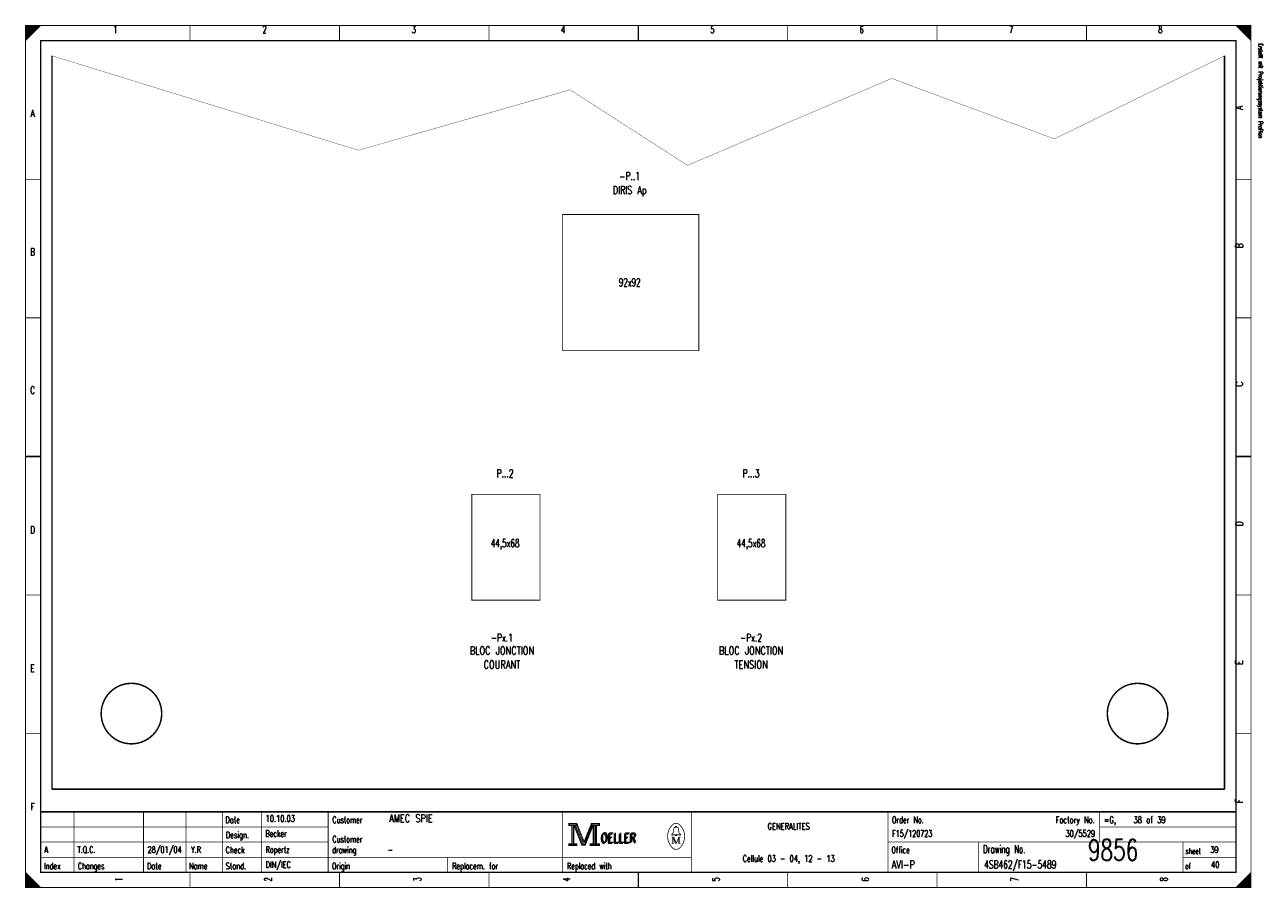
# Model space of a CAD drawing. Extents: x 0 to 409, y 0 to 285.
import ezdxf
from ezdxf.enums import TextEntityAlignment as Align

# ---------------------------------------------------------------- set-up
doc = ezdxf.new("R2010")
doc.units = 0
doc.header["$MEASUREMENT"] = 0
doc.layers.get('0').update_dxf_attribs({"color": 9, "linetype": 'CONTINUOUS'})
doc.styles.get("Standard").update_dxf_attribs({"font": 'TXT', "bigfont": 'TXT'})

msp = doc.modelspace()

# ---------------------------------------------------------------- linework, layer by layer
at = {"color": 0, "flags": 128}
for points, const_width in [([(0, 142.5), (0, 285), (405, 285), (405, 0), (0, 0), (0, 142.5)], 0.25), ([(0, 285), (5, 285), (0, 280), (0, 285)], 0.25), ([(0.25, 285), (0.25, 280.25), (0.5, 280.5), (0.5, 285), (0.75, 285), (0.75, 280.75), (1, 281), (1, 285), (1.25, 285), (1.25, 281.25), (1.5, 281.5), (1.5, 285), (1.75, 285), (1.75, 281.75), (2, 282)], 0.25), ([(2, 282), (2, 285), (2.25, 285), (2.25, 282.25), (2.5, 282.5), (2.5, 285), (2.75, 285), (2.75, 282.75), (3, 283), (3, 285), (3.25, 285), (3.25, 283.25), (3.5, 283.5), (3.5, 285), (3.75, 285)], 0.25), ([(3.75, 285), (3.75, 283.75), (4, 284), (4, 285), (4.25, 285), (4.25, 284.25), (4.5, 284.5), (4.5, 285), (4.75, 285), (4.75, 284.75)], 0.25), ([(400, 285), (405, 280), (404.75, 280.25), (404.75, 285), (404.5, 285), (404.5, 280.5), (404.25, 280.75), (404.25, 285), (404, 285), (404, 281), (403.75, 281.25), (403.75, 285), (403.5, 285), (403.5, 281.5), (403.25, 281.75)], 0.25), ([(401.5, 283.5), (401.5, 285), (401.25, 285), (401.25, 283.75), (401, 284), (401, 285), (400.75, 285), (400.75, 284.25), (400.5, 284.5), (400.5, 285), (400.25, 285), (400.25, 284.75)], 0.25), ([(403.25, 281.75), (403.25, 285), (403, 285), (403, 282), (402.75, 282.25), (402.75, 285), (402.5, 285), (402.5, 282.5), (402.25, 282.75), (402.25, 285), (402, 285), (402, 283), (401.75, 283.25), (401.75, 285), (401.5, 285)], 0.25), ([(8.75, 275), (110, 243.75), (180, 263.75), (218.75, 238.75), (286.25, 267.5), (340, 247.5), (396.25, 275)], 0.1), ([(179.5, 21.2), (179.5, 20.5), (180.5, 20.5), (180.5, 14.5), (179.5, 14.5), (179.5, 13.8), (182.2, 13.8), (182.2, 14.5), (181.2, 14.5), (181.2, 20.5), (182.2, 20.5), (182.2, 21.2), (179.5, 21.2)], 0.25), ([(180.7, 20.7), (180.7, 14.3), (181, 14.3), (181, 20.7)], 0.25), ([(181.2, 20.5), (183.9, 13.8), (184.9, 13.8), (187.6, 20.5)], 0.25), ([(181.8, 20.5), (184.2, 14.6), (184.6, 14.6)], 0.25), ([(182.2, 21.2), (184.6, 15.2), (187, 21.2)], 0.25), ([(182.2, 20.5), (184.4, 14.9), (184.7, 14.9)], 0.25), ([(184.6, 14.2), (184.9, 14.2), (187.4, 20.5)], 0.25), ([(184.6, 14.6), (184.8, 14.6), (187.2, 20.5)], 0.25), ([(187.6, 20.5), (187.6, 14.5), (186.6, 14.5), (186.6, 13.8), (187.1, 13.8)], 0.25), ([(187, 21.2), (187, 20.5), (188, 20.5), (188, 14.5), (187, 14.5), (187, 13.8), (189.7, 13.8), (189.7, 14.5), (188.7, 14.5), (188.7, 20.5), (189.7, 20.5), (189.7, 21.2), (187, 21.2)], 0.25), ([(187.8, 20.7), (187.8, 14.3), (188.3, 14.3), (188.3, 20.7), (188.5, 20.7), (188.5, 14.3)], 0.25), ([(214.8, 17.4), (213.5, 17.4), (213.5, 17.6), (214, 18), (214.3, 19.6)], 0.25), ([(213.9, 16.7), (213.9, 14.6), (213.5, 14.6)], 0.25), ([(213.9, 16.7), (214.8, 14.6), (215.1, 14.6)], 0.25), ([(214.8, 19.9), (214.8, 20.2), (215.2, 20.2), (215.2, 19.9)], 0.25), ([(215.2, 17.4), (216.5, 17.4), (216.5, 17.6), (216, 18), (215.7, 19.6)], 0.25), ([(0, 5), (0, 0), (5, 0), (0, 5), (0.25, 4.75), (0.25, 0), (0.5, 0), (0.5, 4.5), (0.75, 4.25), (0.75, 0), (1, 0), (1, 4), (1.25, 3.75), (1.25, 0), (1.5, 0)], 0.25), ([(404.75, 4.75), (404.75, 0), (404.5, 0), (404.5, 4.5), (404.25, 4.25), (404.25, 0), (404, 0), (404, 4), (403.75, 3.75), (403.75, 0), (403.5, 0), (403.5, 3.5), (403.25, 3.25), (403.25, 0), (403, 0)], 0.25), ([(1.5, 0), (1.5, 3.5), (1.75, 3.25), (1.75, 0), (2, 0), (2, 3), (2.25, 2.75), (2.25, 0), (2.5, 0), (2.5, 2.5), (2.75, 2.25), (2.75, 0), (3, 0), (3, 2), (3.25, 1.75)], 0.25), ([(3.25, 1.75), (3.25, 0), (3.5, 0), (3.5, 1.5), (3.75, 1.25), (3.75, 0), (4, 0), (4, 1), (4.25, 0.75), (4.25, 0), (4.5, 0), (4.5, 0.5), (4.75, 0.25)], 0.25), ([(401.25, 1.25), (401.25, 0), (401, 0), (401, 1), (400.75, 0.75), (400.75, 0), (400.5, 0), (400.5, 0.5), (400.25, 0.25), (400.25, 0)], 0.25), ([(403, 0), (403, 3), (402.75, 2.75), (402.75, 0), (402.5, 0), (402.5, 2.5), (402.25, 2.25), (402.25, 0), (402, 0), (402, 2), (401.75, 1.75), (401.75, 0), (401.5, 0), (401.5, 1.5), (401.25, 1.25)], 0.25)]:
    msp.add_lwpolyline(points, dxfattribs=dict(at, const_width=const_width))
for points, const_width in [([(0, 285), (405, 285), (405, 0), (0, 0)], 0.25), ([(5, 280), (400, 280), (400, 5), (5, 5)], 0.5), ([(5, 280), (400, 280), (400, 5), (5, 5)], 0.25), ([(177.5, 222.5), (222.5, 222.5), (222.5, 177.5), (177.5, 177.5)], 0.25), ([(147.5, 95), (170, 95), (170, 130), (147.5, 130)], 0.25), ([(228.75, 95), (251.25, 95), (251.25, 130), (228.75, 130)], 0.25), ([(179.7, 21), (182, 21), (182, 20.7), (179.7, 20.7)], 0.25), ([(187.2, 21), (189.5, 21), (189.5, 20.7), (187.2, 20.7)], 0.25), ([(214.8, 17.4), (215.2, 17.4), (215.2, 17.1), (214.8, 17.1)], 0.25), ([(179.7, 14.3), (182, 14.3), (182, 14), (179.7, 14)], 0.25), ([(186.8, 14.3), (189.5, 14.3), (189.5, 14), (186.8, 14)], 0.25)]:
    msp.add_lwpolyline(points, close=True, dxfattribs=dict(at, const_width=const_width))
at = {"color": 0}
for points, const_width in [([(54.375, 285), (54.375, 280)], 0.25), ([(103.75, 285), (103.75, 280)], 0.25), ([(153.125, 285), (153.125, 280)], 0.25), ([(202.5, 280), (202.5, 285)], 0.5), ([(202.5, 285), (202.5, 280)], 0.25), ([(251.875, 285), (251.875, 280)], 0.25), ([(301.25, 285), (301.25, 280)], 0.25), ([(350.625, 285), (350.625, 280)], 0.25), ([(8.75, 275), (8.75, 32.5)], 0.5), ([(396.25, 275), (396.25, 32.5)], 0.5), ([(0, 234.167), (5, 234.167)], 0.25), ([(405, 234.167), (400, 234.167)], 0.25), ([(0, 188.334), (5, 188.334)], 0.25), ([(405, 188.334), (400, 188.334)], 0.25), ([(5, 142.5), (0, 142.5)], 0.5), ([(0, 142.5), (5, 142.5)], 0.25), ([(400, 142.5), (405, 142.5)], 0.5), ([(405, 142.5), (400, 142.5)], 0.25), ([(0, 96.667), (5, 96.667)], 0.25), ([(405, 96.667), (400, 96.667)], 0.25), ([(0, 50.834), (5, 50.834)], 0.25), ([(405, 50.834), (400, 50.834)], 0.25), ([(8.75, 32.5), (396.25, 32.5)], 0.5), ([(400, 25), (5, 25)], 0.5), ([(16, 5), (16, 25)], 0.25), ([(39, 5), (39, 25)], 0.25), ([(53, 5), (53, 25)], 0.25), ([(65, 25), (65, 5)], 0.25), ([(78, 25), (78, 5)], 0.25), ([(100, 25), (100, 5)], 0.25), ([(177.5, 25), (177.5, 5)], 0.25), ([(220, 25), (220, 5)], 0.25), ([(285, 25), (285, 5)], 0.25), ([(355, 25), (355, 15)], 0.25), ([(181.5, 20.5), (184, 14.2)], 0.25), ([(184.7, 14.9), (187, 20.6)], 0.25), ([(5, 20), (100, 20)], 0.25), ([(213.5, 16.7), (214.2, 16.7)], 0.25), ([(214.2, 16.7), (215.1, 14.6)], 0.25), ([(214.6, 19.9), (215.5, 19.9)], 0.25), ([(215.1, 14.6), (215.9, 16.7)], 0.25), ([(215.9, 14.6), (215.9, 16.7)], 0.25), ([(215.9, 16.7), (216.5, 16.7)], 0.25), ([(216.1, 16.7), (216.1, 14.6)], 0.25), ([(355, 20), (400, 20)], 0.25), ([(5, 15), (100, 15)], 0.25), ([(184, 14.2), (184.6, 14.2)], 0.25), ([(213.9, 14.6), (214.3, 14.6)], 0.25), ([(216.5, 14.6), (215.7, 14.6)], 0.25), ([(285, 15), (400, 15)], 0.25), ([(315, 15), (315, 5)], 0.25), ([(382.5, 15), (382.5, 5)], 0.25), ([(5, 10), (220, 10)], 0.25), ([(139.5, 10), (139.5, 5)], 0.25), ([(382.5, 10), (400, 10)], 0.25), ([(54.375, 0), (54.375, 5)], 0.25), ([(103.75, 0), (103.75, 5)], 0.25), ([(153.125, 0), (153.125, 5)], 0.25), ([(202.5, 5), (202.5, 0)], 0.5), ([(202.5, 0), (202.5, 5)], 0.25), ([(251.875, 0), (251.875, 5)], 0.25), ([(301.25, 0), (301.25, 5)], 0.25), ([(350.625, 0), (350.625, 5)], 0.25), ([(405, 5), (400, 0)], 0.25), ([(4.75, 0), (4.75, 0.25)], 0.25)]:
    msp.add_lwpolyline(points, dxfattribs=dict(at, const_width=const_width))
at = {"color": 0, "const_width": 0.5, "flags": 128}
for points in [[(45, 57.5, 1), (25, 57.5, 1)], [(377.5, 57.5, 1), (357.5, 57.5, 1)]]:
    msp.add_lwpolyline(points, format="xyb", close=True, dxfattribs=at)
at = {"color": 0, "const_width": 0.25, "flags": 128}
for points in [[(213.499601, 20.388348, 0.373815), (213.488, 13.425, 0.373815)], [(216.493359, 20.403602, 0.530775), (213.513, 20.413, 0.530775)], [(216.498075, 13.401685, 0.378582), (216.463, 20.438, 0.378582)], [(214.6, 19.9, 0.414214), (214.3, 19.6, 0.414214)], [(215.7, 19.6, 0.414214), (215.4, 19.9, 0.414214)], [(213.502705, 13.401803, 0.532213), (216.488, 13.388, 0.532213)]]:
    msp.add_lwpolyline(points, format="xyb", dxfattribs=at)

# ---------------------------------------------------------------- texts
at = {"color": 0}
for s, height, width, p in [('1', 2.38125, 0.672, (29.654421, 284.858032)), ('2', 2.38125, 0.672, (78.988169, 284.858032)), ('3', 2.38125, 0.672, (128.321918, 284.858032)), ('4', 2.38125, 0.672, (177.655666, 284.858032)), ('5', 2.38125, 0.672, (226.989415, 284.858032)), ('6', 2.38125, 0.672, (276.323163, 284.858032)), ('7', 2.38125, 0.672, (325.656912, 284.858032)), ('8', 2.38125, 0.672, (374.99066, 284.858032)), ('A', 2.38125, 0.76, (2.325654, 257.174346)), ('-P..1', 2.619375, 0.704, (199.660648, 236.518057)), ('DIRIS Ap', 2.619375, 0.732, (199.660648, 231.90411)), ('B', 2.38125, 0.76, (2.325654, 211.389788)), ('92x92', 2.619375, 0.6576, (199.660648, 201.381071)), ('C', 2.38125, 0.76, (2.325654, 165.60523)), ('P...2', 2.619375, 0.704, (158.490037, 138.205479)), ('P...3', 2.619375, 0.704, (239.766501, 138.205479)), ('D', 2.38125, 0.76, (2.325654, 119.465753)), ('44,5x68', 2.619375, 0.665143, (158.490037, 115.135741)), ('44,5x68', 2.619375, 0.665143, (239.766501, 115.135741)), ('-Px.1', 2.619375, 0.6848, (157.42528, 83.902864)), ('-Px.2', 2.619375, 0.6848, (239.766501, 83.902864)), ('BLOC JONCTION', 2.619375, 0.755077, (157.42528, 79.643836)), ('BLOC JONCTION', 2.619375, 0.755077, (239.766501, 79.643836)), ('E', 2.38125, 0.76, (2.325654, 73.681196)), ('COURANT', 2.619375, 0.76, (157.42528, 75.029888)), ('TENSION', 2.619375, 0.76, (239.766501, 75.029888)), ('F', 2.38125, 0.76, (2.325654, 27.896638)), ('GENERALITES', 2.143125, 0.76, (252.188667, 21.295143)), ('Cellule 03 - 04, 12 - 13', 2.143125, 0.666667, (252.188667, 10.647572))]:
    msp.add_text(s, height=height, dxfattribs=dict(at, width=width)).set_placement(p, align=Align.TOP_CENTER)
at = {"color": 0, "width": 0.622634}
msp.add_text('Erstellt mit Projektierungssystem ProPlan', height=1.42875, rotation=270, dxfattribs=at).set_placement((407.023879, 279.056912), align=Align.BOTTOM_LEFT)
at = {"color": 0, "width": 0.76}
for s, p in [('A', (399.909527, 257.174346)), ('B', (399.909527, 211.389788)), ('C', (399.921949, 165.60523)), ('D', (399.921949, 119.465753)), ('E', (399.909527, 73.681196)), ('F', (399.909527, 27.896638))]:
    msp.add_text(s, height=2.38125, rotation=90, dxfattribs=at).set_placement(p, align=Align.TOP_LEFT)
at = {"color": 0}
for s, height, width, p in [('Date', 2.143125, 0.64, (66.054919, 23.424658)), ('Customer', 2.143125, 0.62, (101.403082, 23.424658)), ('Order No.', 2.143125, 0.656889, (286.328331, 23.424658)), ('=G,    38 of 39', 2.143125, 0.681067, (356.408873, 23.424658)), ('Design.', 2.143125, 0.636571, (66.191563, 18.455791)), ('Customer', 2.143125, 0.62, (101.403082, 17.036115)), ('OELLER', 3.095625, 0.76, (189.964259, 17.745953)), ('OELLER', 3.095625, 0.76, (189.964259, 17.745953)), ('OELLER', 3.095625, 0.76, (190.319178, 18.100872)), ('Check', 2.143125, 0.632, (66.11703, 13.486924)), ('drawing', 2.143125, 0.6, (101.328549, 13.486924)), ('Office', 2.143125, 0.626667, (286.154421, 13.486924)), ('Drawing No.', 2.619375, 0.646545, (316.427242, 13.983811)), ('sheet', 1.905, 0.6, (383.377397, 12.990037)), ('Index', 2.143125, 0.632, (6.086021, 8.163138)), ('Changes', 2.143125, 0.622857, (17.262422, 8.163138)), ('Stand.', 2.143125, 0.642667, (66.11703, 8.163138)), ('Origin', 2.143125, 0.626667, (101.266438, 8.163138)), ('Replacem. for', 2.143125, 0.627077, (140.973007, 8.163138)), ('Replaced with', 2.143125, 0.619692, (178.949346, 8.163138)), ('of', 1.905, 0.6, (383.228331, 8.021171)), ('Date', 2.143125, 0.64, (40.145828, 8.163138)), ('Name', 2.143125, 0.64, (54.03736, 8.163138))]:
    msp.add_text(s, height=height, dxfattribs=dict(at, width=width)).set_placement(p, align=Align.TOP_LEFT)
for s, height, width, p in [('10.10.03', 2.143125, 0.678, (79.33599, 21.082192)), ('AMEC SPIE', 2.619375, 0.752889, (120.157005, 20.769863)), ('Becker', 2.143125, 0.626667, (79.273879, 16.113325)), ('F15/120723', 2.143125, 0.6832, (286.390442, 16.113325)), ('A', 2.143125, 0.76, (6.212017, 10.789539)), ('T.Q.C.', 2.143125, 0.728, (17.163045, 10.789539)), ('28/01/04', 2.143125, 0.678, (40.294894, 10.789539)), ('Y.R', 2.143125, 0.738667, (54.665567, 10.789539)), ('Ropertz', 2.143125, 0.622857, (79.323568, 10.789539)), ('-', 2.143125, 0.696, (119.651245, 10.789539)), ('9856', 7, 0.6928, (351.081462, 6.783637)), ('39', 2.143125, 0.672, (391.501494, 10.789539)), ('DIN/IEC', 2.143125, 0.750857, (79.348412, 5.820672)), ('AVI-P', 2.619375, 0.7472, (286.241376, 5.508344)), ('4SB462/F15-5489', 2.619375, 0.6928, (316.787484, 5.508344)), ('40', 2.143125, 0.672, (391.771233, 5.820672))]:
    msp.add_text(s, height=height, dxfattribs=dict(at, width=width)).set_placement(p, align=Align.BOTTOM_LEFT)
at = {"color": 0, "width": 0.646545}
msp.add_text('Factory No.', height=2.143125, dxfattribs=at).set_placement((353.349471, 23.424658), align=Align.TOP_RIGHT)
at = {"color": 0, "width": 0.675429}
msp.add_text('30/5529', height=2.143125, dxfattribs=at).set_placement((353.464819, 16.113325), align=Align.BOTTOM_RIGHT)
at = {"color": 0, "width": 0.672}
for s, p in [('1', (29.654421, 2.697385)), ('2', (78.988169, 2.697385)), ('3', (128.321918, 2.697385)), ('4', (177.655666, 2.697385)), ('5', (226.989415, 2.697385)), ('6', (276.323163, 2.697385)), ('7', (325.656912, 2.697385)), ('8', (374.99066, 2.697385))]:
    msp.add_text(s, height=2.38125, rotation=90, dxfattribs=at).set_placement(p, align=Align.TOP_CENTER)

doc.saveas('drawing.dxf')
